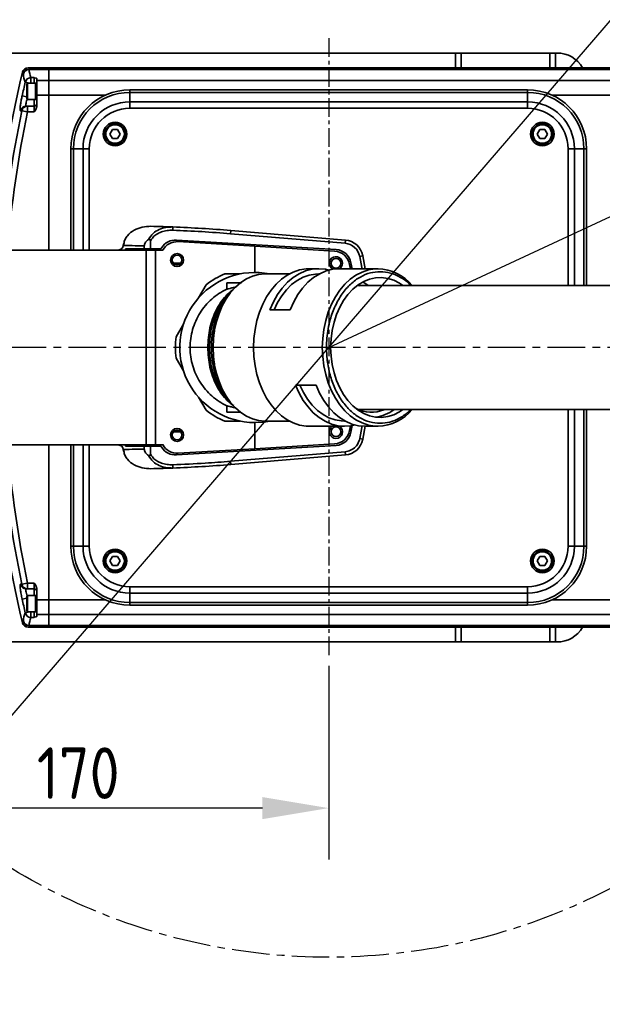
# Model space of a CAD drawing. Header units: millimetres. Extents: x 13873 to 18697, y 1443 to 6366.
# Tile 4 of 27: x 15780 to 15978, y 3162 to 3497. Entities that reach past the tile are written whole.
import ezdxf

# ---------------------------------------------------------------- set-up
doc = ezdxf.new("R2010")
doc.units = ezdxf.units.MM
doc.header["$PDSIZE"] = -1
doc.linetypes.add('CENTER', pattern=[10.16, 6.35, -1.27, 1.27, -1.27])
doc.linetypes.add('CENTERX2', pattern=[20.32, 12.7, -2.54, 2.54, -2.54])
doc.styles.add('标准汉字', font='gbenor.shx', dxfattribs={"bigfont": 'gbcbig.shx'})
doc.dimstyles.new('ISO-25', dxfattribs={"dimscale": 5, "dimtxt": 3.5, "dimasz": 4.5, "dimexe": 3.5, "dimexo": 0.625, "dimtad": 1, "dimdec": 1, "dimdsep": 46, "dimtxsty": '标准汉字', "dimcen": 2.5, "dimclrd": 1, "dimclre": 1, "dimadec": 0, "dimazin": 0, "dimtfac": 1, "dimtdec": 1, "dimtmove": 1, "dimatfit": 3, "dimfxl": 1, "dimarcsym": 0})

# ---------------------------------------------------------------- blocks, each defined once
blk = doc.blocks.new('*D26')
at = {"color": 1, "lineweight": -2, "transparency": 16777216}
for p, q in [((15715.1, 3292.41), (15715.1, 3211.6)), ((15885.1, 3277.4), (15885.1, 3211.6)), ((15862.6, 3229.1), (15737.6, 3229.1))]:
    blk.add_line(p, q, dxfattribs=at)
at = {"color": 1, "transparency": 16777216}
for points in [[(15737.6, 3232.85), (15737.6, 3225.35), (15715.1, 3229.1)], [(15862.6, 3232.85), (15862.6, 3225.35), (15885.1, 3229.1)]]:
    blk.add_solid(points, dxfattribs=at)
at = {"layer": 'Defpoints', "color": 0, "transparency": 16777216}
for p in [(15715.1, 3295.53), (15885.1, 3280.53), (15715.1, 3229.1)]:
    blk.add_point(p, dxfattribs=at)
at = {"color": 0, "transparency": 16777216, "insert": (15800.1, 3240.98), "char_height": 17.5, "attachment_point": 5, "style": '标准汉字'}
blk.add_mtext('170', dxfattribs=at)
blk = doc.blocks.new('*D27')
at = {"color": 1, "lineweight": -2, "transparency": 16777216}
for p, q in [((16086.89, 3620), (16034.84, 3559.52)), ((15750.03, 3228.6), (16020.16, 3542.46)), ((15735.35, 3211.54), (15720.67, 3194.49))]:
    blk.add_line(p, q, dxfattribs=at)
at = {"color": 1, "transparency": 16777216}
for points in [[(16032, 3561.96), (16037.68, 3557.07), (16020.16, 3542.46)], [(15732.51, 3213.99), (15738.19, 3209.1), (15750.03, 3228.6)]]:
    blk.add_solid(points, dxfattribs=at)
at = {"layer": 'Defpoints', "color": 0, "transparency": 16777216}
for p in [(16020.16, 3542.46), (15750.03, 3228.6)]:
    blk.add_point(p, dxfattribs=at)
at = {"color": 0, "transparency": 16777216, "insert": (16059.2, 3606.03), "char_height": 17.5, "attachment_point": 5, "rotation": 49.2825, "style": '标准汉字'}
blk.add_mtext('∅414.1', dxfattribs=at)
blk = doc.blocks.new('*D28')
at = {"color": 1, "lineweight": -2, "transparency": 16777216}
for p, q in [((16691.18, 3760.86), (16630.73, 3732.71)), ((15885.1, 3385.53), (16610.33, 3723.22))]:
    blk.add_line(p, q, dxfattribs=at)
at = {"color": 1, "transparency": 16777216}
blk.add_solid([(16629.15, 3736.11), (16632.31, 3729.32), (16610.33, 3723.22)], dxfattribs=at)
at = {"layer": 'Defpoints', "color": 0, "transparency": 16777216}
for p in [(16610.33, 3723.22), (15885.1, 3385.53)]:
    blk.add_point(p, dxfattribs=at)
at = {"color": 0, "transparency": 16777216, "insert": (16666.14, 3762.3), "char_height": 17.5, "attachment_point": 5, "rotation": 24.9678, "style": '标准汉字'}
blk.add_mtext('R800', dxfattribs=at)

msp = doc.modelspace()

# ---------------------------------------------------------------- linework, layer by layer
at = {"linetype": 'CENTER'}
msp.add_line((15885.1, 3490.54), (15885.1, 3280.53), dxfattribs=at)
at = {"linetype": 'Continuous', "lineweight": 35}
for p, q in [((15762.1, 3485.53), (15928.1, 3485.53)), ((15928.1, 3485.53), (15930.1, 3485.53)), ((15928.1, 3480.53), (15928.1, 3485.53)), ((15960.1, 3485.53), (15930.1, 3485.53)), ((15930.1, 3485.53), (15930.1, 3480.53)), ((15960.1, 3480.53), (15960.1, 3485.53)), ((15960.1, 3485.53), (15962.1, 3485.53)), ((15962.1, 3485.53), (15962.6, 3485.53)), ((15962.1, 3485.53), (15962.1, 3480.53)), ((15781.33, 3479), (15781.17, 3479)), ((15781.48, 3478.44), (15781.33, 3479)), ((15783.11, 3480.53), (15783.28, 3480.53)), ((15783.28, 3480.53), (15783.42, 3479.95)), ((15783.28, 3480.53), (15790.1, 3480.53)), ((15783.42, 3479.95), (15790.1, 3479.95)), ((15790.1, 3479.95), (15790.1, 3480.53)), ((15790.1, 3480.53), (16365.1, 3480.53)), ((15790.1, 3476.18), (15790.1, 3479.95)), ((16365.1, 3479.95), (15790.1, 3479.95)), ((15782.11, 3475.65), (15783.7, 3475.28)), ((15782.9, 3475.28), (15782.6, 3474.98)), ((15782.6, 3472.53), (15782.6, 3474.98)), ((15785.6, 3475.28), (15782.9, 3475.28)), ((15782.9, 3475.28), (15782.9, 3472.53)), ((15784.05, 3477.18), (15785.1, 3477.18)), ((15784.05, 3477.18), (15784.05, 3475.28)), ((15785.1, 3475.28), (15785.1, 3477.18)), ((15786.1, 3475.28), (15785.6, 3475.28)), ((15785.6, 3475.28), (15785.6, 3472.53)), ((15785.6, 3469.78), (15785.6, 3475.28)), ((15786.1, 3476.84), (15786.1, 3476.18)), ((15786.1, 3476.18), (15790.1, 3476.18)), ((15786.1, 3476.18), (15786.1, 3471.24)), ((15790.1, 3471.24), (15790.1, 3476.18)), ((15790.1, 3476.18), (16365.1, 3476.18)), ((15781.05, 3470.96), (15782.6, 3470.62)), ((15782.6, 3470.08), (15782.6, 3472.53)), ((15782.9, 3472.53), (15782.9, 3469.78)), ((15785.6, 3472.53), (15785.6, 3469.78)), ((15786.1, 3471.24), (15790.1, 3471.24)), ((15786.1, 3471.24), (15786.1, 3467.77)), ((15790.1, 3418.53), (15790.1, 3471.24)), ((15809.33, 3471.24), (15790.1, 3471.24)), ((15817.6, 3472.15), (15817.6, 3473.03)), ((15817.6, 3473.03), (15952.6, 3473.03)), ((15817.6, 3472.15), (15817.6, 3468.91)), ((15952.6, 3472.15), (15817.6, 3472.15)), ((15952.6, 3472.15), (15952.6, 3473.03)), ((15952.6, 3468.91), (15952.6, 3472.15)), ((16365.1, 3471.24), (15960.86, 3471.24)), ((15782.43, 3467.53), (15782.88, 3467.53)), ((15782.6, 3470.08), (15782.9, 3469.78)), ((15782.88, 3467.53), (15782.88, 3465.53)), ((15782.88, 3467.53), (15785.1, 3467.53)), ((15782.9, 3469.78), (15785.6, 3469.78)), ((15785.1, 3467.53), (15785.1, 3469.78)), ((15785.1, 3465.53), (15785.1, 3467.53)), ((15785.6, 3469.78), (15786.1, 3469.78)), ((15817.6, 3466.79), (15817.6, 3468.91)), ((15817.6, 3468.91), (15952.6, 3468.91)), ((15952.6, 3466.79), (15952.6, 3468.91)), ((15780.94, 3465.93), (15780.49, 3465.93)), ((15782.88, 3465.53), (15780.94, 3465.93)), ((15785.1, 3465.53), (15782.88, 3465.53)), ((15952.6, 3466.79), (15817.6, 3466.79)), ((15810.86, 3458.03), (15811.73, 3459.53)), ((15811.73, 3456.53), (15810.86, 3458.03)), ((15811.73, 3459.53), (15813.46, 3459.53)), ((15813.46, 3459.53), (15814.33, 3458.03)), ((15814.33, 3458.03), (15813.46, 3456.53)), ((15955.86, 3458.03), (15956.73, 3459.53)), ((15956.73, 3456.53), (15955.86, 3458.03)), ((15956.73, 3459.53), (15958.46, 3459.53)), ((15958.46, 3459.53), (15959.33, 3458.03)), ((15959.33, 3458.03), (15958.46, 3456.53)), ((15813.46, 3456.53), (15811.73, 3456.53)), ((15958.46, 3456.53), (15956.73, 3456.53)), ((15798.47, 3453.03), (15797.6, 3453.03)), ((15797.6, 3418.53), (15797.6, 3453.03)), ((15798.47, 3453.03), (15801.72, 3453.03)), ((15798.47, 3453.03), (15798.47, 3418.53)), ((15801.72, 3453.03), (15803.84, 3453.03)), ((15801.72, 3418.53), (15801.72, 3453.03)), ((15803.84, 3453.03), (15803.84, 3418.53)), ((15966.35, 3453.03), (15968.47, 3453.03)), ((15966.35, 3406.53), (15966.35, 3453.03)), ((15968.47, 3453.03), (15971.72, 3453.03)), ((15968.47, 3453.03), (15968.47, 3406.53)), ((15972.6, 3453.03), (15971.72, 3453.03)), ((15971.72, 3406.53), (15971.72, 3453.03)), ((15972.6, 3453.03), (15972.6, 3406.53)), ((15832.24, 3426.46), (15832.2, 3425.36)), ((15851.89, 3425.26), (15851.8, 3424.16)), ((15851.8, 3424.16), (15890.66, 3420.93)), ((15890.75, 3422.02), (15851.89, 3425.26)), ((15815.46, 3420.77), (15815.36, 3420.23)), ((15815.46, 3420.77), (15815.46, 3420.77)), ((15815.56, 3420.76), (15815.46, 3420.77)), ((15824.57, 3421.64), (15824.57, 3419.03)), ((15887.58, 3418.79), (15833.43, 3422.03)), ((15860.06, 3419.89), (15833.99, 3421.48)), ((15890.75, 3422.02), (15890.66, 3420.93)), ((15680.54, 3418.53), (15823.2, 3418.53)), ((15814.47, 3418.82), (15813.22, 3418.53)), ((15815.04, 3419.27), (15814.47, 3418.82)), ((15816.1, 3418.53), (15816.1, 3419.03)), ((15816.1, 3419.03), (15822.53, 3419.03)), ((15822.53, 3420.02), (15822.53, 3419.03)), ((15824.57, 3419.03), (15822.53, 3419.03)), ((15823.2, 3418.53), (15826.29, 3418.53)), ((15823.2, 3352.53), (15823.2, 3418.53)), ((15824.57, 3419.03), (15827.62, 3419.03)), ((15824.7, 3418.53), (15824.7, 3419.03)), ((15825.73, 3419.03), (15825.73, 3418.53)), ((15826.29, 3418.53), (15826.29, 3352.53)), ((15826.29, 3418.53), (15828.78, 3418.53)), ((15860.06, 3411.03), (15860.06, 3419.89)), ((15860.06, 3411.03), (15860.06, 3419.89)), ((15887.12, 3418.24), (15860.06, 3419.89)), ((15893.01, 3412.28), (15892.66, 3414.28)), ((15896.69, 3416.69), (15895.61, 3416.48)), ((15896.69, 3416.69), (15897.47, 3412.28)), ((15881.73, 3412.28), (15878.51, 3412.28)), ((15901.85, 3412.28), (15888.66, 3412.28)), ((15892.45, 3412.28), (15892.2, 3413.72)), ((15849.86, 3410.53), (15855.03, 3410.53)), ((15850.56, 3407.53), (15850.56, 3405.37)), ((15871.78, 3410.53), (15863.53, 3410.53)), ((15881.93, 3410.53), (15881.73, 3410.53)), ((15840.92, 3402.38), (15843.5, 3406.86)), ((15895.48, 3406.53), (15894.67, 3406.5)), ((15894.97, 3406.72), (15895.52, 3406.49)), ((15850.52, 3403.12), (15849.34, 3401.49)), ((15849.84, 3402.18), (15850.65, 3402.65)), ((15872.04, 3398.31), (15865.11, 3398.31)), ((15833.31, 3389.2), (15835.89, 3393.68)), ((15838.06, 3385.38), (15838.06, 3385.53)), ((15835.89, 3377.38), (15833.31, 3381.86)), ((15873.88, 3372.75), (15880.81, 3372.75)), ((15843.5, 3364.2), (15840.92, 3368.68)), ((15849.34, 3369.57), (15850.52, 3367.94)), ((15850.2, 3369.34), (15849.41, 3369.86)), ((15850.65, 3368.41), (15849.9, 3368.84)), ((15850.56, 3365.69), (15850.56, 3363.53)), ((15894.87, 3364.55), (15895.48, 3364.53)), ((15966.35, 3318.03), (15966.35, 3364.53)), ((15968.47, 3364.53), (15968.47, 3318.03)), ((15971.72, 3318.03), (15971.72, 3364.53)), ((15972.6, 3364.53), (15972.6, 3318.03)), ((15855.03, 3360.53), (15849.86, 3360.53)), ((15855.13, 3363.53), (15850.56, 3363.53)), ((15863.53, 3360.53), (15871.78, 3360.53)), ((15890.5, 3360.53), (15890.7, 3360.53)), ((15860.06, 3351.17), (15860.06, 3360.03)), ((15860.06, 3351.17), (15860.06, 3360.03)), ((15878.51, 3358.78), (15890.5, 3358.78)), ((15892.2, 3357.34), (15892.48, 3358.93)), ((15892.66, 3356.78), (15893.05, 3359.03)), ((15897.47, 3358.78), (15896.69, 3354.37)), ((15897.43, 3358.78), (15901.85, 3358.78)), ((15896.69, 3354.37), (15895.61, 3354.58)), ((15680.54, 3352.53), (15823.2, 3352.53)), ((15790.1, 3299.82), (15790.1, 3352.53)), ((15797.6, 3318.03), (15797.6, 3352.53)), ((15798.47, 3352.53), (15798.47, 3318.03)), ((15801.72, 3318.03), (15801.72, 3352.53)), ((15803.84, 3352.53), (15803.84, 3318.03)), ((15814.47, 3352.24), (15813.22, 3352.53)), ((15815.36, 3350.83), (15815.46, 3350.29)), ((15816.1, 3352.53), (15816.1, 3352.03)), ((15816.1, 3352.03), (15822.53, 3352.03)), ((15822.53, 3352.03), (15822.53, 3351.04)), ((15824.57, 3352.03), (15822.53, 3352.03)), ((15826.29, 3352.53), (15823.2, 3352.53)), ((15824.57, 3352.03), (15824.57, 3349.42)), ((15827.62, 3352.03), (15824.57, 3352.03)), ((15824.7, 3352.03), (15824.7, 3352.53)), ((15825.73, 3352.53), (15825.73, 3352.03)), ((15826.29, 3352.53), (15828.78, 3352.53)), ((15833.43, 3349.03), (15887.58, 3352.28)), ((15833.99, 3349.59), (15860.06, 3351.17)), ((15860.06, 3351.17), (15887.12, 3352.82)), ((15815.56, 3350.3), (15815.46, 3350.29)), ((15815.46, 3350.29), (15815.46, 3350.29)), ((15851.8, 3346.9), (15890.66, 3350.13)), ((15890.75, 3349.04), (15851.89, 3345.8)), ((15890.75, 3349.04), (15890.66, 3350.13)), ((15832.24, 3344.6), (15832.2, 3345.7)), ((15851.89, 3345.8), (15851.8, 3346.9)), ((15798.47, 3318.03), (15797.6, 3318.03)), ((15798.47, 3318.03), (15801.72, 3318.03)), ((15801.72, 3318.03), (15803.84, 3318.03)), ((15966.35, 3318.03), (15968.47, 3318.03)), ((15968.47, 3318.03), (15971.72, 3318.03)), ((15972.6, 3318.03), (15971.72, 3318.03)), ((15810.86, 3313.03), (15811.73, 3314.53)), ((15811.73, 3314.53), (15813.46, 3314.53)), ((15813.46, 3314.53), (15814.33, 3313.03)), ((15955.86, 3313.03), (15956.73, 3314.53)), ((15956.73, 3314.53), (15958.46, 3314.53)), ((15958.46, 3314.53), (15959.33, 3313.03)), ((15811.73, 3311.53), (15810.86, 3313.03)), ((15813.46, 3311.53), (15811.73, 3311.53)), ((15814.33, 3313.03), (15813.46, 3311.53)), ((15956.73, 3311.53), (15955.86, 3313.03)), ((15958.46, 3311.53), (15956.73, 3311.53)), ((15959.33, 3313.03), (15958.46, 3311.53)), ((15780.49, 3305.13), (15780.94, 3305.13)), ((15782.88, 3305.53), (15780.94, 3305.13)), ((15782.88, 3305.53), (15785.1, 3305.53)), ((15782.88, 3305.53), (15782.88, 3303.53)), ((15785.1, 3303.53), (15785.1, 3305.53)), ((15817.6, 3304.27), (15952.6, 3304.27)), ((15817.6, 3302.15), (15817.6, 3304.27)), ((15952.6, 3302.15), (15952.6, 3304.27)), ((15782.6, 3300.44), (15781.05, 3300.1)), ((15782.88, 3303.53), (15782.43, 3303.53)), ((15782.9, 3301.28), (15782.6, 3300.98)), ((15782.6, 3298.53), (15782.6, 3300.98)), ((15785.1, 3303.53), (15782.88, 3303.53)), ((15785.6, 3301.28), (15782.9, 3301.28)), ((15782.9, 3301.28), (15782.9, 3298.53)), ((15785.1, 3301.28), (15785.1, 3303.53)), ((15786.1, 3301.28), (15785.6, 3301.28)), ((15785.6, 3301.28), (15785.6, 3298.53)), ((15785.6, 3295.78), (15785.6, 3301.28)), ((15786.1, 3303.29), (15786.1, 3299.82)), ((15952.6, 3302.15), (15817.6, 3302.15)), ((15817.6, 3298.91), (15817.6, 3302.15)), ((15952.6, 3302.15), (15952.6, 3298.91)), ((15782.6, 3296.08), (15782.6, 3298.53)), ((15782.9, 3298.53), (15782.9, 3295.78)), ((15785.6, 3298.53), (15785.6, 3295.78)), ((15786.1, 3299.82), (15790.1, 3299.82)), ((15786.1, 3299.82), (15786.1, 3294.88)), ((15790.1, 3294.88), (15790.1, 3299.82)), ((15790.1, 3299.82), (15809.33, 3299.82)), ((15817.6, 3298.91), (15952.6, 3298.91)), ((15817.6, 3298.03), (15817.6, 3298.91)), ((15952.6, 3298.03), (15817.6, 3298.03)), ((15952.6, 3298.03), (15952.6, 3298.91)), ((15960.86, 3299.82), (16365.1, 3299.82)), ((15783.7, 3295.78), (15782.11, 3295.41)), ((15782.6, 3296.08), (15782.9, 3295.78)), ((15782.9, 3295.78), (15785.6, 3295.78)), ((15784.05, 3295.78), (15784.05, 3293.89)), ((15785.1, 3293.89), (15784.05, 3293.89)), ((15785.1, 3293.89), (15785.1, 3295.78)), ((15785.6, 3295.78), (15786.1, 3295.78)), ((15786.1, 3294.88), (15790.1, 3294.88)), ((15786.1, 3294.88), (15786.1, 3294.23)), ((15790.1, 3291.11), (15790.1, 3294.88)), ((16365.1, 3294.88), (15790.1, 3294.88)), ((15781.17, 3292.06), (15781.33, 3292.06)), ((15781.33, 3292.06), (15781.48, 3292.62)), ((15783.28, 3290.53), (15783.11, 3290.53)), ((15783.42, 3291.11), (15783.28, 3290.53)), ((15783.28, 3290.53), (15790.1, 3290.53)), ((15783.42, 3291.11), (15790.1, 3291.11)), ((15790.1, 3290.53), (15790.1, 3291.11)), ((15790.1, 3291.11), (16365.1, 3291.11)), ((16365.1, 3290.53), (15790.1, 3290.53)), ((15928.1, 3285.53), (15928.1, 3290.53)), ((15930.1, 3290.53), (15930.1, 3285.53)), ((15960.1, 3285.53), (15960.1, 3290.53)), ((15962.1, 3290.53), (15962.1, 3285.53)), ((15928.1, 3285.53), (15762.1, 3285.53)), ((15930.1, 3285.53), (15928.1, 3285.53)), ((15930.1, 3285.53), (15960.1, 3285.53)), ((15962.1, 3285.53), (15960.1, 3285.53)), ((15962.6, 3285.53), (15962.1, 3285.53))]:
    msp.add_line(p, q, dxfattribs=at)
at = {"color": 4, "linetype": 'CENTERX2'}
msp.add_line((16764.57, 3385.53), (15653.73, 3385.53), dxfattribs=at)
at = {"linetype": 'Continuous', "lineweight": 35, "flags": 128}
for points in [[(15920.6, 3480.53), (15919.95, 3480.55), (15919.6, 3480.53)], [(15895.61, 3416.48), (15896.3, 3412.65), (15896.36, 3412.28)], [(15878.51, 3412.28), (15877.41, 3412.24), (15875.23, 3411.87), (15873.09, 3411.16), (15871.02, 3410.09), (15869.06, 3408.7), (15867.22, 3406.99), (15865.53, 3404.99), (15864.02, 3402.73), (15862.71, 3400.23), (15861.61, 3397.54), (15860.74, 3394.68), (15860.11, 3391.7), (15859.73, 3388.64), (15859.6, 3385.53)], [(15865.11, 3398.31), (15866.31, 3401.01), (15867.72, 3403.5), (15869.33, 3405.73), (15871.11, 3407.67), (15873.05, 3409.3), (15875.11, 3410.59), (15877.26, 3411.52), (15879.48, 3412.09), (15881.73, 3412.28), (15883.98, 3412.09), (15885.2, 3411.83)], [(15888.66, 3412.28), (15886.41, 3412.09), (15884.19, 3411.52), (15882.04, 3410.59), (15879.98, 3409.3), (15878.04, 3407.67), (15876.26, 3405.73), (15874.65, 3403.5), (15873.24, 3401.01), (15872.04, 3398.31)], [(15882.93, 3385.53), (15883.06, 3388.64), (15883.44, 3391.7), (15884.07, 3394.68), (15884.94, 3397.54), (15886.04, 3400.23), (15887.36, 3402.73), (15888.87, 3404.99), (15890.55, 3406.99), (15892.39, 3408.7), (15894.36, 3410.09), (15896.42, 3411.16), (15898.56, 3411.87), (15900.75, 3412.24), (15901.85, 3412.28)], [(15863.53, 3410.53), (15863.45, 3410.53), (15861.33, 3410.34), (15859.24, 3409.78), (15857.21, 3408.88), (15855.27, 3407.63), (15853.45, 3406.07), (15851.78, 3404.2), (15850.27, 3402.07), (15848.97, 3399.7), (15847.87, 3397.12), (15847, 3394.37), (15846.36, 3391.5), (15845.98, 3388.54), (15845.85, 3385.53), (15845.98, 3382.53), (15846.36, 3379.56), (15847, 3376.69), (15847.87, 3373.94), (15848.97, 3371.36), (15850.27, 3368.99), (15851.78, 3366.86), (15853.45, 3365), (15855.27, 3363.43), (15857.21, 3362.19), (15859.24, 3361.28), (15861.33, 3360.73), (15863.45, 3360.53), (15863.53, 3360.53)], [(15866.54, 3398.31), (15867.75, 3400.82), (15869.16, 3403.11), (15870.76, 3405.14), (15872.53, 3406.88), (15874.43, 3408.3), (15876.44, 3409.38), (15878.52, 3410.12), (15880.66, 3410.48), (15881.73, 3410.53)], [(15910.19, 3406.69), (15909.1, 3407.4), (15907.15, 3408.37), (15905.13, 3409), (15903.07, 3409.27), (15901.01, 3409.18), (15898.96, 3408.73), (15896.97, 3407.93), (15895.07, 3406.79), (15893.28, 3405.33), (15891.63, 3403.57), (15890.14, 3401.53), (15888.85, 3399.25), (15887.76, 3396.77), (15886.9, 3394.11), (15886.27, 3391.32), (15885.89, 3388.45), (15885.76, 3385.53)], [(15898.48, 3406.64), (15897.04, 3407.57), (15896.67, 3407.77)], [(15851.92, 3404.39), (15850.47, 3402.91), (15849.93, 3402.26)], [(15849.34, 3401.49), (15848.99, 3400.99), (15847.7, 3398.81), (15846.61, 3396.42), (15845.74, 3393.86), (15845.12, 3391.16), (15844.73, 3388.37), (15844.61, 3385.53), (15844.73, 3382.69), (15845.12, 3379.9), (15845.74, 3377.2), (15846.61, 3374.64), (15847.7, 3372.25), (15848.99, 3370.07), (15849.34, 3369.57)], [(15850.52, 3403.12), (15850.38, 3402.93), (15848.99, 3400.7), (15847.8, 3398.26), (15846.83, 3395.62), (15846.08, 3392.85), (15845.58, 3389.96), (15845.33, 3387.02), (15845.33, 3384.05), (15845.58, 3381.1), (15846.08, 3378.21), (15846.83, 3375.44), (15847.8, 3372.81), (15848.99, 3370.36), (15850.38, 3368.13), (15850.52, 3367.94)], [(15847.16, 3396.6), (15847.59, 3397.09), (15848.03, 3397.55)], [(15859.6, 3385.53), (15859.73, 3382.43), (15860.11, 3379.36), (15860.74, 3376.38), (15861.61, 3373.53), (15862.71, 3370.83), (15864.02, 3368.34), (15865.53, 3366.07), (15867.22, 3364.07), (15869.06, 3362.36), (15871.02, 3360.97), (15873.09, 3359.9), (15875.23, 3359.19), (15877.41, 3358.83), (15878.51, 3358.78)], [(15901.85, 3358.78), (15900.75, 3358.83), (15898.56, 3359.19), (15896.42, 3359.9), (15894.36, 3360.97), (15892.39, 3362.36), (15890.55, 3364.07), (15888.87, 3366.07), (15887.36, 3368.34), (15886.04, 3370.83), (15884.94, 3373.53), (15884.07, 3376.38), (15883.44, 3379.36), (15883.06, 3382.43), (15882.93, 3385.53)], [(15885.76, 3385.53), (15885.89, 3382.61), (15886.27, 3379.74), (15886.9, 3376.95), (15887.76, 3374.29), (15888.85, 3371.81), (15890.14, 3369.53), (15891.63, 3367.49), (15893.28, 3365.73), (15895.07, 3364.27), (15896.97, 3363.13), (15898.96, 3362.33), (15901.01, 3361.88), (15903.07, 3361.79), (15905.13, 3362.06), (15907.15, 3362.69), (15909.1, 3363.66), (15910.2, 3364.38)], [(15848.03, 3373.52), (15847.59, 3373.97), (15847.16, 3374.46)], [(15893.96, 3359.23), (15892.75, 3358.97), (15890.5, 3358.78), (15888.25, 3358.97), (15886.03, 3359.54), (15883.88, 3360.47), (15881.82, 3361.76), (15879.88, 3363.39), (15878.1, 3365.33), (15876.49, 3367.56), (15875.07, 3370.05), (15873.88, 3372.75)], [(15890.5, 3360.53), (15889.42, 3360.58), (15887.29, 3360.95), (15885.2, 3361.68), (15883.2, 3362.76), (15881.3, 3364.19), (15879.53, 3365.92), (15877.93, 3367.95), (15876.52, 3370.24), (15875.31, 3372.75)], [(15880.81, 3372.75), (15882, 3370.05), (15883.42, 3367.56), (15885.03, 3365.33), (15886.81, 3363.39), (15888.75, 3361.76), (15890.81, 3360.47), (15892.96, 3359.54), (15895.18, 3358.97), (15897.43, 3358.78)], [(15849.89, 3368.85), (15850.47, 3368.15), (15851.92, 3366.67)], [(15865.08, 3360.53), (15863.07, 3360.21), (15860.06, 3360.03)], [(15896.36, 3358.82), (15896.3, 3358.41), (15895.61, 3354.58)]]:
    msp.add_lwpolyline(points, dxfattribs=at)
at = {"color": 2, "linetype": 'CENTERX2'}
msp.add_circle((15885.1, 3385.53), 207.06, dxfattribs=at)
at = {"linetype": 'Continuous', "lineweight": 35}
for centre, radius in [((15812.6, 3458.03), 4), ((15812.6, 3458.03), 3.5), ((15812.6, 3458.03), 3.15), ((15957.6, 3458.03), 4), ((15957.6, 3458.03), 3.5), ((15957.6, 3458.03), 3.15), ((15833.66, 3415.23), 2.2), ((15833.66, 3415.23), 1.65), ((15887.56, 3414.13), 1.65), ((15833.66, 3355.83), 2.2), ((15833.66, 3355.83), 1.65), ((15887.56, 3356.93), 1.65), ((15812.6, 3313.03), 4), ((15812.6, 3313.03), 3.5), ((15812.6, 3313.03), 3.15), ((15957.6, 3313.03), 4), ((15957.6, 3313.03), 3.5), ((15957.6, 3313.03), 3.15)]:
    msp.add_circle(centre, radius, dxfattribs=at)
at = {"color": 4}
msp.add_arc((15885.1, 3385.53), 800, 225, 135, dxfattribs=at)
at = {"linetype": 'Continuous', "lineweight": 35}
for centre, radius, start, end in [((15962.6, 3475.53), 10, 30, 90), ((16170.1, 3385.53), 400, 166.4869, 175.2677), ((15783.11, 3478.53), 2, 90, 166.4869), ((15783.28, 3478.53), 2, 90.0083, 166.5018), ((15783.42, 3477.95), 2, 89.8857, 165.8981), ((15791.18, 3479.17), 9.73, 184.3307, 201.2227), ((15793.07, 3480.68), 9.68, 184.3307, 201.2227), ((16170.1, 3385.53), 398.31, 166.9235, 167.6155), ((15784.06, 3475.16), 2.01, 90.4092, 165.9752), ((15817.6, 3453.03), 20, 90, 180), ((15817.6, 3453.03), 19.12, 90, 180), ((15952.6, 3453.03), 20, 0, 90), ((15952.6, 3453.03), 19.12, 0, 90), ((15782.44, 3465.54), 1.99, 90.1205, 168.6037), ((15782.89, 3465.54), 1.99, 90.1452, 168.6442), ((15785.1, 3468.53), 1, 270, 0), ((15817.6, 3453.03), 15.88, 90, 180), ((15952.6, 3453.03), 15.88, 0, 90), ((16170.1, 3385.53), 397.38, 168.3267, 175.2364), ((16170.1, 3385.53), 395.39, 168.3267, 175.2124), ((15817.6, 3453.03), 13.76, 90, 180), ((15952.6, 3453.03), 13.76, 0, 90), ((15815.35, 2986.78), 438.9, 85.2364, 87.8002), ((15815.35, 2986.78), 440, 85.2364, 87.8002), ((15833.11, 3416.54), 5.5, 86.5694, 147.5299), ((15833.66, 3415.99), 5.5, 86.5154, 152.4355), ((15890.21, 3415.45), 5.5, 10.886, 85.2364), ((15890.21, 3415.45), 6.6, 10.886, 85.2364), ((15815.47, 3420.27), 0.116, 200.2366, 259.6052), ((15827.62, 3420.03), 1, 270, 327.5299), ((15886.79, 3412.75), 5.5, 10.1439, 86.5154), ((15887.25, 3413.3), 5.5, 10.3122, 86.5694), ((15887.56, 3414.13), 2.25, 304.6921, 243.6405), ((15860.06, 3385.53), 25.5, 78.6351, 270), ((15901.17, 3396.11), 16.19, 40.5752, 87.6149), ((15860.06, 3385.53), 27, 112.1916, 127.8084), ((15860.06, 3385.53), 14.84, 158.0484, 172.1629), ((15860.06, 3385.53), 27, 172.1916, 187.8084), ((15860.06, 3385.53), 14.84, 187.8371, 201.9516), ((15860.06, 3385.53), 27, 232.1916, 247.8084), ((15899.55, 3374.94), 11.4, 243.1137, 292.2409), ((15899.26, 3375.05), 13.3, 277.7667, 306.7004), ((15901.4, 3374.5), 15.72, 271.6495, 320.1261), ((15887.56, 3356.93), 2.25, 124.6921, 270), ((15886.79, 3358.31), 5.5, 273.4846, 349.8561), ((15887.56, 3356.93), 2.25, 270, 55.3079), ((15887.25, 3357.77), 5.5, 273.4306, 349.6878), ((15890.21, 3355.62), 6.6, 274.7636, 349.114), ((16170.1, 3385.53), 400, 184.7323, 193.5131), ((16170.1, 3385.53), 397.38, 184.7636, 191.6733), ((16170.1, 3385.53), 395.39, 184.7876, 191.6733), ((15815.47, 3350.79), 0.116, 100.3948, 159.7634), ((15827.62, 3351.03), 1, 32.4701, 90), ((15833.11, 3354.52), 5.5, 212.4701, 273.4306), ((15833.66, 3355.08), 5.5, 207.5643, 273.4846), ((15815.35, 3784.28), 440, 272.1998, 274.7636), ((15817.6, 3318.03), 20, 180, 270), ((15817.6, 3318.03), 19.12, 180, 270), ((15817.6, 3318.03), 15.88, 180, 270), ((15817.6, 3318.03), 13.76, 180, 270), ((15952.6, 3318.03), 13.76, 270, 0), ((15952.6, 3318.03), 15.88, 270, 0), ((15952.6, 3318.03), 19.12, 270, 0), ((15952.6, 3318.03), 20, 270, 0), ((15782.44, 3305.52), 1.99, 191.3963, 269.8795), ((15782.89, 3305.52), 1.99, 191.3558, 269.8548), ((15785.1, 3302.53), 1, 0, 90), ((16170.1, 3385.53), 398.31, 192.3845, 193.0765), ((15791.18, 3291.89), 9.73, 158.7773, 175.6693), ((15784.06, 3295.9), 2.01, 194.0248, 269.5908), ((15793.07, 3290.38), 9.68, 158.7773, 175.6693), ((15783.11, 3292.53), 2, 193.5131, 270), ((15783.28, 3292.53), 2, 193.4982, 269.9917), ((15783.42, 3293.11), 2, 194.1019, 270.1143), ((15962.6, 3295.53), 10, 270, 330)]:
    msp.add_arc(centre, radius, start, end, dxfattribs=at)
for points, knots in [([(15785.1, 3477.18), (15785.1, 3477.18), (15785.14, 3477.17), (15785.48, 3477.09), (15785.98, 3476.99), (15786.07, 3476.87), (15786.1, 3476.84)], [0, 0, 0, 0, 0.003605, 0.09879, 0.716884, 1, 1, 1, 1]), ([(15780.49, 3465.93), (15780.44, 3465.99), (15780.34, 3466.09), (15780.37, 3466.92), (15780.51, 3468.13), (15780.75, 3469.55), (15780.96, 3470.53), (15781.05, 3470.96)], [0, 0, 0, 0, 0.208112, 0.416287, 0.623477, 0.832884, 1, 1, 1, 1]), ([(15782.78, 3469.9), (15782.76, 3469.85), (15782.64, 3469.49), (15782.46, 3468.85), (15782.31, 3468.12), (15782.29, 3467.62), (15782.39, 3467.56), (15782.43, 3467.53)], [0, 0, 0, 0, 0.034898, 0.280654, 0.520428, 0.759746, 1, 1, 1, 1]), ([(15786.1, 3467.77), (15786.07, 3467.53), (15785.98, 3466.79), (15785.48, 3466.08), (15785.14, 3465.6), (15785.1, 3465.53), (15785.1, 3465.53)], [0, 0, 0, 0, 0.2831164, 0.9012103, 0.9963951, 1, 1, 1, 1]), ([(15815.56, 3420.76), (15815.67, 3421.25), (15815.89, 3422.24), (15817, 3423.94), (15818.99, 3425.49), (15821.8, 3426.54), (15823.77, 3426.63), (15824.76, 3426.68)], [0, 0, 0, 0, 0.126795, 0.253567, 0.503353, 0.751374, 1, 1, 1, 1]), ([(15823.96, 3422.26), (15824.43, 3422.97), (15825.35, 3424.38), (15827.52, 3425.66), (15829.84, 3426.4), (15831.45, 3426.44), (15832.24, 3426.46)], [0, 0, 0, 0, 0.257743, 0.508766, 0.75569, 1, 1, 1, 1]), ([(15824.57, 3421.64), (15824.86, 3422.12), (15825.43, 3423.09), (15826.8, 3424.12), (15828.4, 3424.87), (15830.23, 3425.33), (15831.54, 3425.35), (15832.2, 3425.36)], [0, 0, 0, 0, 0.186989, 0.374151, 0.560732, 0.780578, 1, 1, 1, 1]), ([(15824.76, 3426.68), (15826.16, 3426.65), (15828.65, 3426.59), (15831.15, 3426.5), (15832.24, 3426.46)], [0, 0, 0, 0, 0.56, 1, 1, 1, 1]), ([(15815.56, 3420.76), (15815.54, 3420.65), (15815.51, 3420.44), (15815.47, 3420.24), (15815.45, 3420.15)], [0, 0, 0, 0, 0.559345, 1, 1, 1, 1]), ([(15822.53, 3420.02), (15822.55, 3420.22), (15822.6, 3420.67), (15823.03, 3421.44), (15823.54, 3421.94), (15823.91, 3422.22), (15823.96, 3422.26)], [0, 0, 0, 0, 0.207367, 0.46704, 0.922102, 1, 1, 1, 1]), ([(15823.96, 3422.26), (15824.02, 3422.3), (15824.11, 3422.36), (15824.25, 3422.38), (15824.34, 3422.36), (15824.43, 3422.3), (15824.5, 3422.19), (15824.56, 3421.96), (15824.57, 3421.77), (15824.57, 3421.64)], [0, 0, 0, 0, 0.183007, 0.281647, 0.364862, 0.448425, 0.543029, 0.69544, 1, 1, 1, 1]), ([(15814.47, 3418.82), (15814.45, 3418.82), (15814.42, 3418.84), (15814.36, 3418.84), (15814.31, 3418.82), (15814.27, 3418.79), (15814.24, 3418.74), (15814.22, 3418.68), (15814.22, 3418.61), (15814.23, 3418.56), (15814.24, 3418.54)], [0, 0, 0, 0, 0.1117225, 0.2335281, 0.3632435, 0.4975015, 0.6321465, 0.7629525, 0.8863699, 1, 1, 1, 1]), ([(15814.24, 3418.53), (15814.51, 3418.73), (15814.91, 3419.02), (15815.29, 3419.64), (15815.4, 3419.99), (15815.45, 3420.15)], [0, 0, 0, 0, 0.532951, 0.774249, 1, 1, 1, 1]), ([(15815.45, 3420.15), (15816.77, 3420.14), (15819.13, 3420.11), (15821.49, 3420.05), (15822.53, 3420.02)], [0, 0, 0, 0, 0.560019, 1, 1, 1, 1]), ([(15832.43, 3414.13), (15832.73, 3414.13), (15833.27, 3414.13), (15834.15, 3414.13), (15834.63, 3414.13), (15834.89, 3414.13)], [0, 0, 0, 0, 0.38771, 0.674472, 1, 1, 1, 1]), ([(15884.35, 3385.53), (15884.37, 3386.58), (15884.43, 3388.7), (15884.86, 3391.89), (15885.52, 3394.8), (15886.36, 3397.4), (15887.61, 3400.42), (15889.19, 3403.18), (15891.05, 3405.55), (15892.56, 3407.11), (15894.16, 3408.43), (15896.35, 3409.84), (15899.16, 3411.03), (15901.44, 3411.2), (15902.55, 3411.28)], [0, 0, 0, 0, 0.077656, 0.157721, 0.240042, 0.304387, 0.368746, 0.500012, 0.565726, 0.631454, 0.695799, 0.760157, 0.883566, 1, 1, 1, 1]), ([(15902.55, 3411.28), (15903.74, 3411.19), (15906.12, 3411.01), (15909.54, 3409.42), (15911.89, 3407.88), (15912.92, 3406.66), (15913.03, 3406.53)], [0, 0, 0, 0, 0.316459, 0.639118, 0.961777, 1, 1, 1, 1]), ([(15844.09, 3385.53), (15844.12, 3386.65), (15844.19, 3388.89), (15844.76, 3392.18), (15845.64, 3395.32), (15846.86, 3398.22), (15848.38, 3400.83), (15850.17, 3403.05), (15851.62, 3404.49), (15852.5, 3405.04), (15852.65, 3405.13)], [0, 0, 0, 0, 0.138691, 0.277382, 0.416073, 0.554765, 0.693456, 0.832147, 0.970838, 1, 1, 1, 1]), ([(15853.66, 3406.07), (15853.38, 3406), (15852.58, 3405.83), (15851.55, 3405.6), (15850.71, 3405.41), (15850.61, 3405.39), (15850.56, 3405.37)], [0, 0, 0, 0, 0.154964, 0.440276, 0.726606, 1, 1, 1, 1]), ([(16248.2, 3406.53), (16247.88, 3406.53), (16245.03, 3406.53), (16239.56, 3406.53), (16231.95, 3406.53), (16224.58, 3406.53), (16217.49, 3406.53), (16210.32, 3406.53), (16203.09, 3406.53), (16195.85, 3406.53), (16189.03, 3406.53), (16182.4, 3406.53), (16175.99, 3406.53), (16169.84, 3406.53), (16164.1, 3406.53), (16158.51, 3406.53), (16152.85, 3406.53), (16147.07, 3406.53), (16141.16, 3406.53), (16133.08, 3406.53), (16222.64, 3406.53), (16209.8, 3406.53), (16196.73, 3406.53), (16183.59, 3406.53), (16170.4, 3406.53), (16157.24, 3406.53), (16144.16, 3406.53), (16130.73, 3406.53), (16117, 3406.53), (16103.13, 3406.53), (16089.82, 3406.53), (16079.14, 3406.53), (16070.91, 3406.53), (16064.9, 3406.53), (16059.13, 3406.53), (16053.6, 3406.53), (16048.08, 3406.53), (16042.34, 3406.53), (16036.09, 3406.53), (16029.26, 3406.53), (16021.81, 3406.53), (16013.71, 3406.53), (16004.96, 3406.53), (15995.55, 3406.53), (15986.28, 3406.53), (15977.22, 3406.53), (15968.42, 3406.53), (15959.18, 3406.53), (15949.51, 3406.53), (15939.46, 3406.53), (15929.03, 3406.53), (15918.21, 3406.53), (15906.93, 3406.53), (15899.37, 3406.53), (15895.48, 3406.53)], [0, 0, 0, 0, 0.002799, 0.024708, 0.045182, 0.064305, 0.082157, 0.098812, 0.116992, 0.133699, 0.14902, 0.163029, 0.177441, 0.190327, 0.201838, 0.21309, 0.224417, 0.235825, 0.247321, 0.258916, 0.28244, 0.306415, 0.330311, 0.354139, 0.378032, 0.402094, 0.426162, 0.45022, 0.477218, 0.50431, 0.530879, 0.556386, 0.569281, 0.581829, 0.594008, 0.6058, 0.617251, 0.629704, 0.64335, 0.658559, 0.675408, 0.693981, 0.714371, 0.736682, 0.761027, 0.781616, 0.803594, 0.827028, 0.851989, 0.878554, 0.90628, 0.935708, 0.96692, 1, 1, 1, 1]), ([(15852.9, 3365.78), (15852.66, 3365.92), (15851.7, 3366.5), (15850.17, 3368), (15848.38, 3370.23), (15846.87, 3372.84), (15845.64, 3375.74), (15844.76, 3378.87), (15844.19, 3382.16), (15844.12, 3384.4), (15844.09, 3385.53)], [0, 0, 0, 0, 0.0440276, 0.1805951, 0.3171625, 0.45373, 0.5902975, 0.726865, 0.8634325, 1, 1, 1, 1]), ([(15902.56, 3359.78), (15901.38, 3359.87), (15898.99, 3360.06), (15895.54, 3361.6), (15892.36, 3363.99), (15889.6, 3367.21), (15887.32, 3371.12), (15885.63, 3375.61), (15884.55, 3380.49), (15884.41, 3383.86), (15884.35, 3385.53)], [0, 0, 0, 0, 0.123787, 0.25, 0.376213, 0.5, 0.623787, 0.75, 0.876213, 1, 1, 1, 1]), ([(15853.58, 3365.01), (15853.32, 3365.07), (15852.54, 3365.24), (15851.54, 3365.47), (15850.71, 3365.65), (15850.61, 3365.68), (15850.56, 3365.69)], [0, 0, 0, 0, 0.1444, 0.436705, 0.72456, 1, 1, 1, 1]), ([(15895.48, 3364.53), (15899.26, 3364.53), (15906.57, 3364.53), (15917.45, 3364.53), (15927.83, 3364.53), (15937.72, 3364.53), (15947.1, 3364.53), (15955.95, 3364.53), (15964.3, 3364.53), (15972.22, 3364.53), (15980.12, 3364.53), (15987.97, 3364.53), (15995.72, 3364.53), (16002.88, 3364.53), (16009.46, 3364.53), (16015.62, 3364.53), (16024.14, 3364.53), (16035.49, 3364.53), (16050.03, 3364.53), (16065.23, 3364.53), (16081.03, 3364.53), (16097.35, 3364.53), (16112.74, 3364.53), (16127.02, 3364.53), (16140.06, 3364.53), (16153.24, 3364.53), (16166.53, 3364.53), (16179.89, 3364.53), (16193.09, 3364.53), (16205.84, 3364.53), (16215.98, 3364.53), (16223.7, 3364.53), (16229.22, 3364.53), (16134.6, 3364.53), (16140.12, 3364.53), (16146.08, 3364.53), (16152.73, 3364.53), (16160.12, 3364.53), (16167.58, 3364.53), (16175.05, 3364.53), (16182.45, 3364.53), (16190.27, 3364.53), (16198.49, 3364.53), (16206.58, 3364.53), (16214.51, 3364.53), (16222.24, 3364.53), (16230.23, 3364.53), (16238.44, 3364.53), (16244.49, 3364.53), (16247.7, 3364.53), (16248.21, 3364.53)], [0, 0, 0, 0, 0.032077, 0.062208, 0.090485, 0.116994, 0.141819, 0.164635, 0.185972, 0.205894, 0.224463, 0.244886, 0.263565, 0.280582, 0.296013, 0.309944, 0.323437, 0.354673, 0.386572, 0.418986, 0.451756, 0.484548, 0.517272, 0.541779, 0.566251, 0.590583, 0.614829, 0.639086, 0.663386, 0.686716, 0.708851, 0.719505, 0.729897, 0.740034, 0.750156, 0.761632, 0.774725, 0.789499, 0.806038, 0.820612, 0.836451, 0.853631, 0.872243, 0.892388, 0.91043, 0.929691, 0.950249, 0.972191, 0.995609, 1, 1, 1, 1]), ([(15913.05, 3364.53), (15912.88, 3364.34), (15912.21, 3363.64), (15910.94, 3362.64), (15908.76, 3361.22), (15905.95, 3360.04), (15903.67, 3359.86), (15902.56, 3359.78)], [0, 0, 0, 0, 0.059191, 0.223449, 0.38774, 0.702772, 1, 1, 1, 1]), ([(15834.89, 3356.93), (15834.58, 3356.93), (15834.04, 3356.93), (15833.16, 3356.93), (15832.68, 3356.93), (15832.43, 3356.93)], [0, 0, 0, 0, 0.38771, 0.674472, 1, 1, 1, 1]), ([(15890.66, 3350.13), (15891.29, 3350.25), (15892.64, 3350.5), (15894.17, 3351.67), (15895.2, 3353.1), (15895.47, 3354.08), (15895.61, 3354.58)], [0, 0, 0, 0, 0.2662599, 0.5730677, 0.7853822, 1, 1, 1, 1]), ([(15814.47, 3352.24), (15814.45, 3352.24), (15814.41, 3352.22), (15814.36, 3352.22), (15814.31, 3352.24), (15814.27, 3352.27), (15814.24, 3352.32), (15814.22, 3352.38), (15814.22, 3352.45), (15814.23, 3352.5), (15814.24, 3352.52)], [0, 0, 0, 0, 0.1249427, 0.2500002, 0.3750528, 0.4999994, 0.6249502, 0.7499981, 0.8750599, 1, 1, 1, 1]), ([(15814.24, 3352.53), (15814.55, 3352.31), (15815.08, 3351.94), (15815.35, 3351.2), (15815.45, 3350.91)], [0, 0, 0, 0, 0.594629, 1, 1, 1, 1]), ([(15815.45, 3350.91), (15816.77, 3350.92), (15819.13, 3350.96), (15821.49, 3351.02), (15822.53, 3351.04)], [0, 0, 0, 0, 0.560014, 1, 1, 1, 1]), ([(15815.56, 3350.3), (15815.54, 3350.42), (15815.51, 3350.62), (15815.47, 3350.82), (15815.45, 3350.91)], [0, 0, 0, 0, 0.560332, 1, 1, 1, 1]), ([(15822.53, 3351.04), (15822.55, 3350.84), (15822.6, 3350.39), (15823.03, 3349.62), (15823.54, 3349.12), (15823.91, 3348.84), (15823.96, 3348.8)], [0, 0, 0, 0, 0.2073673, 0.4670396, 0.9221019, 1, 1, 1, 1]), ([(15815.56, 3350.3), (15815.67, 3349.81), (15815.89, 3348.82), (15817, 3347.12), (15818.99, 3345.57), (15821.8, 3344.52), (15823.77, 3344.43), (15824.76, 3344.38)], [0, 0, 0, 0, 0.126795, 0.253567, 0.503353, 0.751374, 1, 1, 1, 1]), ([(15823.96, 3348.8), (15824.02, 3348.76), (15824.11, 3348.7), (15824.25, 3348.68), (15824.34, 3348.7), (15824.43, 3348.76), (15824.5, 3348.87), (15824.56, 3349.1), (15824.57, 3349.29), (15824.57, 3349.42)], [0, 0, 0, 0, 0.183007, 0.281647, 0.364862, 0.448425, 0.543029, 0.69544, 1, 1, 1, 1]), ([(15823.96, 3348.8), (15824.43, 3348.09), (15825.35, 3346.68), (15827.52, 3345.4), (15829.84, 3344.66), (15831.45, 3344.62), (15832.24, 3344.6)], [0, 0, 0, 0, 0.257743, 0.508766, 0.75569, 1, 1, 1, 1]), ([(15824.57, 3349.42), (15824.86, 3348.94), (15825.43, 3347.98), (15826.79, 3346.95), (15828.39, 3346.2), (15830.23, 3345.73), (15831.54, 3345.71), (15832.2, 3345.7)], [0, 0, 0, 0, 0.188026, 0.370343, 0.559798, 0.780459, 1, 1, 1, 1]), ([(15824.76, 3344.38), (15826.16, 3344.41), (15828.65, 3344.47), (15831.15, 3344.56), (15832.24, 3344.6)], [0, 0, 0, 0, 0.560031, 1, 1, 1, 1]), ([(15832.2, 3345.7), (15835.86, 3345.87), (15842.4, 3346.16), (15848.93, 3346.67), (15851.8, 3346.9)], [0, 0, 0, 0, 0.559993, 1, 1, 1, 1]), ([(15781.05, 3300.1), (15780.93, 3300.67), (15780.7, 3301.8), (15780.46, 3303.31), (15780.35, 3304.44), (15780.37, 3305.04), (15780.45, 3305.1), (15780.49, 3305.13)], [0, 0, 0, 0, 0.217729, 0.435644, 0.648979, 0.857556, 1, 1, 1, 1]), ([(15785.1, 3305.53), (15785.1, 3305.53), (15785.14, 3305.46), (15785.48, 3304.98), (15785.98, 3304.27), (15786.07, 3303.53), (15786.1, 3303.29)], [0, 0, 0, 0, 0.003605, 0.09879, 0.716884, 1, 1, 1, 1]), ([(15782.43, 3303.53), (15782.4, 3303.52), (15782.31, 3303.48), (15782.29, 3303.12), (15782.41, 3302.44), (15782.59, 3301.73), (15782.75, 3301.27), (15782.79, 3301.14)], [0, 0, 0, 0, 0.163632, 0.401882, 0.646415, 0.899456, 1, 1, 1, 1]), ([(15786.1, 3294.23), (15786.07, 3294.19), (15785.98, 3294.08), (15785.48, 3293.97), (15785.14, 3293.9), (15785.1, 3293.89), (15785.1, 3293.89)], [0, 0, 0, 0, 0.283116, 0.90121, 0.996395, 1, 1, 1, 1])]:
    msp.add_open_spline(points, degree=3, knots=knots, dxfattribs=at)
for points in [[(15855.56, 3407.53), (15854.9, 3407.53), (15853.59, 3407.53), (15851.94, 3407.53), (15850.78, 3407.53), (15850.63, 3407.53), (15850.56, 3407.53)], [(15838.06, 3385.53), (15838.1, 3386.56), (15838.18, 3388.62), (15838.85, 3391.65), (15839.91, 3394.56), (15841.38, 3397.29), (15843.21, 3399.8), (15845.38, 3402.01), (15847.82, 3403.93), (15849.64, 3404.89), (15850.56, 3405.37)], [(15850.56, 3365.69), (15849.65, 3366.17), (15847.84, 3367.13), (15845.41, 3369.03), (15843.25, 3371.22), (15841.42, 3373.7), (15839.96, 3376.41), (15838.89, 3379.3), (15838.2, 3382.3), (15838.1, 3384.35), (15838.06, 3385.38)]]:
    msp.add_open_spline(points, degree=3, dxfattribs=at)

# ---------------------------------------------------------------- dimensions: what is measured, and where the dimension line sits
dim = msp.add_radius_dim(center=(15885.1, 3385.53), mpoint=(16610.33, 3723.22), dimstyle='ISO-25')
dim.commit()
dim.dimension.update_dxf_attribs({"geometry": '*D28', "text_midpoint": (16666.14, 3762.3)})
dim = msp.add_diameter_dim_2p(p1=(15750.03, 3228.6), p2=(16020.16, 3542.46), dimstyle='ISO-25', override={"dimdec": 1})
dim.commit()
dim.dimension.update_dxf_attribs({"geometry": '*D27', "text_midpoint": (16068.21, 3598.28)})
dim = msp.add_linear_dim(base=(15715.1, 3229.1), p1=(15885.1, 3280.53), p2=(15715.1, 3295.53), dimstyle='ISO-25')
dim.commit()
dim.dimension.update_dxf_attribs({"geometry": '*D26', "text_midpoint": (15800.1, 3240.98)})

doc.saveas('drawing.dxf')
